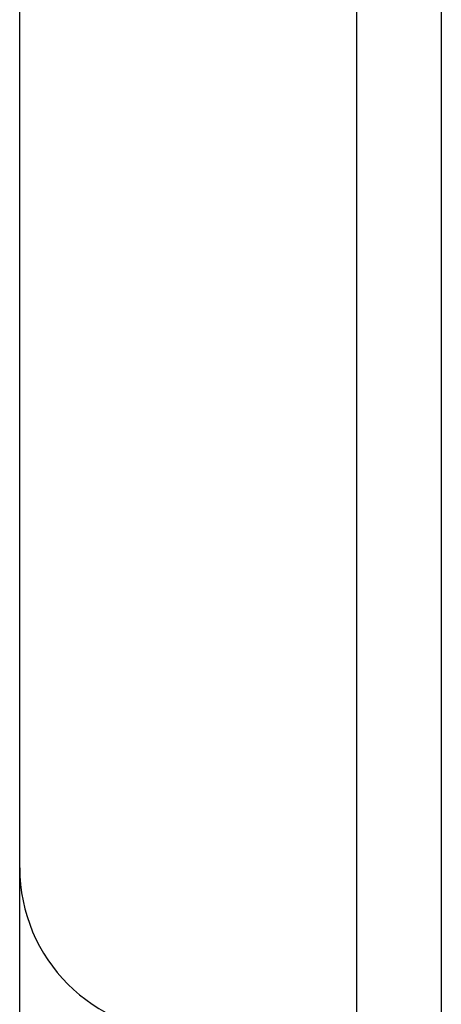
# Model space of a CAD drawing. Header units: inches. Extents: x 5 to 143, y 9 to 75.
# Tile 38 of 125: x 40.836 to 41.636, y 32.457 to 34.324. Entities that reach past the tile are written whole.
import ezdxf

# ---------------------------------------------------------------- set-up
doc = ezdxf.new("R2010")
doc.units = ezdxf.units.IN
doc.header["$MEASUREMENT"] = 0
doc.layers.add('Visible Edges(ANSI)', color=7, linetype='Continuous', lineweight=25)
doc.layers.add('Visible Tangent Edges(ANSI)', color=7, linetype='Continuous', lineweight=25)

msp = doc.modelspace()

# ---------------------------------------------------------------- linework, layer by layer
at = {"layer": 'Visible Edges(ANSI)'}
for p, q in [((41.6364, 27.0341), (41.6364, 56.5151)), ((40.8364, 32.7161), (40.8364, 50.8331)), ((40.8364, 32.3731), (40.8364, 32.7161))]:
    msp.add_line(p, q, dxfattribs=at)
msp.add_arc((41.1484, 32.7161), 0.312, 180, 270, dxfattribs=at)
at = {"layer": 'Visible Tangent Edges(ANSI)'}
msp.add_line((41.4754, 56.5151), (41.4754, 27.0341), dxfattribs=at)

doc.saveas('drawing.dxf')
